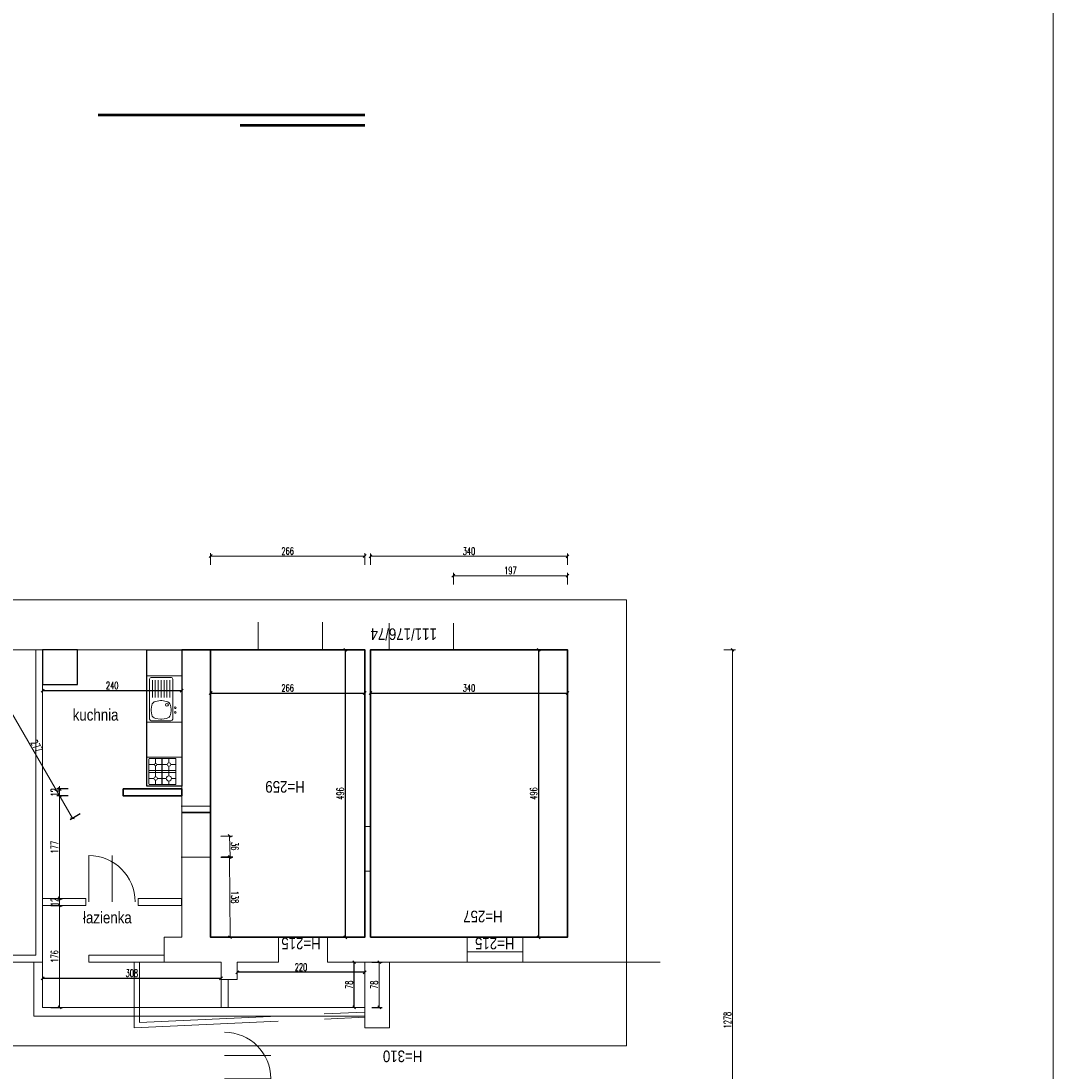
# Model space of a CAD drawing. Extents: x 33706 to 249013, y -74890 to 17912.
# Tile 35 of 175: x 66876 to 68658, y 13005 to 14816. Entities that reach past the tile are written whole.
import ezdxf
from ezdxf.lldxf.tags import DXFTag

# ---------------------------------------------------------------- set-up
doc = ezdxf.new("R2010")
doc.units = 0
doc.header["$MEASUREMENT"] = 0
doc.layers.add('__LT_konstrukcja', color=12, linetype='Continuous')
for name, color, linetype, lineweight in [('_konstrukcja', 96, 'Continuous', 20), ('_stolarka', 1, 'Continuous', 13), ('A-ARM', 1, 'Continuous', 15), ('wymiar', 3, 'Continuous', 13), ('ściany', 1, 'Continuous', 30)]:
    doc.layers.add(name, color=color, linetype=linetype, lineweight=lineweight)
doc.styles.add('Arial narrow', font='ARIALN.TTF')
doc.styles.add('SIMPLEX', font='SIMPLEX.shx', dxfattribs={"width": 0.6})
tags = doc.linetypes.add('HIDDEN', pattern=[0.375, 0.25, -0.125]).pattern_tags.tags
tags[6:7] = [DXFTag(74, 4), DXFTag(75, 0), DXFTag(340, '0'), DXFTag(46, 1.0), DXFTag(50, 0.0), DXFTag(44, 0.0), DXFTag(45, 0.0)]
tags[4:5] = [DXFTag(74, 4), DXFTag(75, 0), DXFTag(340, '0'), DXFTag(46, 1.0), DXFTag(50, 0.0), DXFTag(44, 0.0), DXFTag(45, 0.0)]
doc.dimstyles.new('1-50 cm', dxfattribs={"dimscale": 0.5, "dimtxt": 25, "dimasz": 10, "dimexe": 10, "dimexo": 25, "dimgap": 5, "dimtad": 1, "dimdec": 0, "dimdsep": 46, "dimtxsty": 'SIMPLEX', "dimblk": 'OBLIQUE', "dimcen": 0, "dimadec": 1, "dimazin": 0, "dimtfac": 0.028571, "dimtdec": 1, "dimtix": 1, "dimtmove": 1, "dimatfit": 2, "dimldrblk": 'DOT', "dimfxl": 30, "dimfxlon": 1, "dimtolj": 1, "dimlwe": -1, "dimarcsym": 0})

# ---------------------------------------------------------------- blocks, each defined once
blk = doc.blocks.new('_OBLIQUE')
at = {"color": 0, "linetype": 'ByBlock', "lineweight": -2}
for p, q in [((-0.5, -0.5), (0.5, 0.5)), ((0, 0), (0, 0))]:
    blk.add_line(p, q, dxfattribs=at)
blk = doc.blocks.new('*D11113')
at = {"layer": 'DEFPOINTS', "color": 0, "lineweight": 35, "ltscale": 50}
for p in [(153, 978.9), (153, 851), (350, 851)]:
    blk.add_point(p, dxfattribs=at)
at = {"layer": 'wymiar', "color": 0, "ltscale": 50}
for p, q in [((153, 963.9), (153, 983.9)), ((350, 963.9), (350, 983.9))]:
    blk.add_line(p, q, dxfattribs=at)
at = {"layer": 'wymiar', "color": 0, "lineweight": -2, "ltscale": 50}
blk.add_line((350, 978.9), (153, 978.9), dxfattribs=at)
at = {"layer": 'wymiar', "color": 0, "lineweight": -2, "ltscale": 50, "xscale": 5, "yscale": 5, "zscale": 5, "rotation": 180}
blk.add_blockref('_OBLIQUE', (153, 978.9), dxfattribs=at)
at = {"layer": 'wymiar', "color": 0, "lineweight": -2, "ltscale": 50, "xscale": 5, "yscale": 5, "zscale": 5}
blk.add_blockref('_OBLIQUE', (350, 978.9), dxfattribs=at)
at = {"layer": 'wymiar', "color": 0, "lineweight": 18, "ltscale": 50, "insert": (251.5, 987.7), "char_height": 12.5, "attachment_point": 5, "style": 'SIMPLEX'}
blk.add_mtext('\\A1;197', dxfattribs=at)
blk = doc.blocks.new('_Dot')
at = {"color": 0, "lineweight": -2}
blk.add_line((-0.5, 0), (-1, 0), dxfattribs=at)
at = {"color": 0, "const_width": 0.5}
blk.add_lwpolyline([(-0.25, 0, 1), (0.25, 0, 1)], format="xyb", close=True, dxfattribs=at)
blk = doc.blocks.new('*D11114')
at = {"layer": 'DEFPOINTS', "color": 0, "lineweight": 35, "ltscale": 50}
for p in [(10, 1012.4), (10, 851), (350, 851)]:
    blk.add_point(p, dxfattribs=at)
at = {"layer": 'wymiar', "color": 0, "ltscale": 50}
for p, q in [((10, 997.4), (10, 1017.4)), ((350, 997.4), (350, 1017.4))]:
    blk.add_line(p, q, dxfattribs=at)
at = {"layer": 'wymiar', "color": 0, "lineweight": -2, "ltscale": 50}
blk.add_line((350, 1012.4), (10, 1012.4), dxfattribs=at)
at = {"layer": 'wymiar', "color": 0, "lineweight": -2, "ltscale": 50, "xscale": 5, "yscale": 5, "zscale": 5, "rotation": 180}
blk.add_blockref('_OBLIQUE', (10, 1012.4), dxfattribs=at)
at = {"layer": 'wymiar', "color": 0, "lineweight": -2, "ltscale": 50, "xscale": 5, "yscale": 5, "zscale": 5}
blk.add_blockref('_OBLIQUE', (350, 1012.4), dxfattribs=at)
at = {"layer": 'wymiar', "color": 0, "lineweight": 18, "ltscale": 50, "insert": (180, 1021.2), "char_height": 12.5, "attachment_point": 5, "style": 'SIMPLEX'}
blk.add_mtext('\\A1;340', dxfattribs=at)
blk = doc.blocks.new('*D11115')
at = {"layer": 'DEFPOINTS', "color": 0, "lineweight": 35, "ltscale": 50}
for p in [(-266, 1012.7), (-266, 851), (0, 851)]:
    blk.add_point(p, dxfattribs=at)
at = {"layer": 'wymiar', "color": 0, "ltscale": 50}
for p, q in [((-266, 997.7), (-266, 1017.7)), ((0, 997.7), (0, 1017.7))]:
    blk.add_line(p, q, dxfattribs=at)
at = {"layer": 'wymiar', "color": 0, "lineweight": -2, "ltscale": 50}
blk.add_line((0, 1012.7), (-266, 1012.7), dxfattribs=at)
at = {"layer": 'wymiar', "color": 0, "lineweight": -2, "ltscale": 50, "xscale": 5, "yscale": 5, "zscale": 5, "rotation": 180}
blk.add_blockref('_OBLIQUE', (-266, 1012.7), dxfattribs=at)
at = {"layer": 'wymiar', "color": 0, "lineweight": -2, "ltscale": 50, "xscale": 5, "yscale": 5, "zscale": 5}
blk.add_blockref('_OBLIQUE', (0, 1012.7), dxfattribs=at)
at = {"layer": 'wymiar', "color": 0, "lineweight": 18, "ltscale": 50, "insert": (-133, 1021.4), "char_height": 12.5, "attachment_point": 5, "style": 'SIMPLEX'}
blk.add_mtext('\\A1;266', dxfattribs=at)
blk = doc.blocks.new('*D11116')
at = {"layer": 'DEFPOINTS', "color": 0, "lineweight": 35, "ltscale": 50}
for p in [(-2, 851), (634.8, 851), (0, -427)]:
    blk.add_point(p, dxfattribs=at)
at = {"layer": 'wymiar', "color": 0, "ltscale": 50}
for p, q in [((619.8, 851), (639.8, 851)), ((619.8, -427), (639.8, -427))]:
    blk.add_line(p, q, dxfattribs=at)
at = {"layer": 'wymiar', "color": 0, "lineweight": -2, "ltscale": 50}
blk.add_line((634.8, -427), (634.8, 851), dxfattribs=at)
at = {"layer": 'wymiar', "color": 0, "lineweight": -2, "ltscale": 50, "xscale": 5, "yscale": 5, "zscale": 5}
for p, rotation in [((634.8, 851), 89.99999999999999), ((634.8, -427), 270)]:
    blk.add_blockref('_OBLIQUE', p, dxfattribs=dict(at, rotation=rotation))
at = {"layer": 'wymiar', "color": 0, "lineweight": 18, "ltscale": 50, "insert": (626.1, 212), "char_height": 12.5, "attachment_point": 5, "rotation": 90, "style": 'SIMPLEX'}
blk.add_mtext('\\A1;1278', dxfattribs=at)
blk = doc.blocks.new('dr100_uniwersalne')
at = {"layer": '_stolarka', "color": 0, "linetype": 'ByBlock', "ltscale": 50}
blk.add_line((50, 0), (50, 100), dxfattribs=at)
blk.add_lwpolyline([(0, 0), (0, 100)], dxfattribs=at)
blk.add_arc((0, 0), 100, 0, 90, dxfattribs=at)
blk = doc.blocks.new('_arm_zlewozmywak 1-kom')
at = {"layer": 'A-ARM'}
for p, q in [((80, 60), (0, 60)), ((0, 60), (0, 0)), ((80, 0), (80, 60)), ((2.5, 41.5), (2.5, 7.5)), ((74.5, 44.5), (5.5, 44.5)), ((19.8, 41.7), (13, 40.5)), ((29.5, 40.5), (22.7, 41.7)), ((72.5, 39.5), (42.5, 39.5)), ((77.5, 41.5), (77.5, 7.5)), ((6.6, 34), (5.2, 25.8)), ((5.2, 23.2), (6.6, 15)), ((37.3, 25.8), (35.9, 34)), ((35.9, 15), (37.3, 23.2)), ((36.2, 32.6), (36.2, 32.6)), ((72.5, 34.5), (42.5, 34.5)), ((72.5, 29.5), (42.5, 29.5)), ((72.5, 24.5), (42.5, 24.5)), ((42.5, 19.5), (72.5, 19.5)), ((0, 0), (80, 0)), ((74.5, 4.5), (5.5, 4.5)), ((13, 8.5), (19.8, 7.3)), ((22.7, 7.3), (29.5, 8.5)), ((42.5, 14.5), (72.5, 14.5)), ((42.5, 9.5), (72.5, 9.5))]:
    blk.add_line(p, q, dxfattribs=at)
for centre, radius in [((17, 49), 1.5), ((25, 49), 1.5), ((30, 34.5), 2.5)]:
    blk.add_circle(centre, radius, dxfattribs=at)
for centre, radius, start, end in [((5.5, 41.5), 3, 90, 180), ((14.5, 32.6), 8, 100.3048, 170.5377), ((21.2, 33.9), 8, 79.6952, 100.3048), ((28, 32.6), 8, 9.4623, 79.6952), ((74.5, 41.5), 3, 0, 90), ((13.1, 24.5), 8, 170.5377, 189.4623), ((28.3, 31.2), 8, 9.4601, 9.4623), ((29.4, 24.5), 8, 350.5377, 9.4623), ((5.5, 7.5), 3, 180, 270), ((14.5, 16.4), 8, 189.4623, 259.6952), ((21.2, 15.1), 8, 259.6952, 280.3048), ((28, 16.4), 8, 280.3048, 350.5377), ((74.5, 7.5), 3, 270, 0)]:
    blk.add_arc(centre, radius, start, end, dxfattribs=at)
blk = doc.blocks.new('_arm_kuchenka')
at = {"layer": 'A-ARM'}
for p, q in [((0, 60), (50, 60)), ((0, 0), (0, 60)), ((2.5, 11), (2.5, 55.5)), ((3.5, 56.5), (46.5, 56.5)), ((13, 47), (13, 56.5)), ((23.5, 10), (23.5, 56.5)), ((26.5, 56.5), (26.5, 10)), ((37, 56.5), (37, 48)), ((47.5, 55.5), (47.5, 11)), ((50, 60), (50, 5)), ((2.5, 45), (11, 45)), ((13, 25), (13, 43)), ((15, 45), (34, 45)), ((37, 42), (37, 26.5)), ((40, 45), (47.5, 45)), ((47.5, 34), (2.5, 34)), ((2.5, 33.5), (47.5, 33.5)), ((10, 22), (2.5, 22)), ((13, 10), (13, 19)), ((32.5, 22), (16, 22)), ((47.5, 22), (41.5, 22)), ((50, 0), (0, 0)), ((46.5, 10), (3.5, 10)), ((37, 17.5), (37, 10)), ((50, 5), (50, 0)), ((50, 5), (50, 5))]:
    blk.add_line(p, q, dxfattribs=at)
for centre, radius in [((13, 45), 2), ((37, 45), 3), ((13, 22), 3), ((37, 22), 4.5)]:
    blk.add_circle(centre, radius, dxfattribs=at)
for centre, start, end in [((3.5, 55.5), 90, 180), ((46.5, 55.5), 0, 90), ((3.5, 11), 180, 270), ((46.5, 11), 270, 0)]:
    blk.add_arc(centre, 1, start, end, dxfattribs=at)
blk = doc.blocks.new('*D11117')
at = {"layer": '__LT_konstrukcja', "color": 0, "ltscale": 50}
for p, q in [((12.5, 312), (30.1, 312)), ((12.5, 234), (30.1, 234))]:
    blk.add_line(p, q, dxfattribs=at)
at = {"layer": '__LT_konstrukcja', "color": 0, "lineweight": -2, "ltscale": 50}
blk.add_line((25.1, 312), (25.1, 234), dxfattribs=at)
at = {"layer": 'DEFPOINTS', "color": 0, "lineweight": 35, "ltscale": 50}
for p in [(0, 312), (0, 234), (25.1, 234)]:
    blk.add_point(p, dxfattribs=at)
at = {"layer": '__LT_konstrukcja', "color": 0, "lineweight": -2, "ltscale": 50, "xscale": 5, "yscale": 5, "zscale": 5}
for p, rotation in [((25.1, 312), 90.0000000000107), ((25.1, 234), 270.0000000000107)]:
    blk.add_blockref('_OBLIQUE', p, dxfattribs=dict(at, rotation=rotation))
at = {"layer": '__LT_konstrukcja', "color": 0, "lineweight": 18, "ltscale": 50, "insert": (16.4, 273), "char_height": 12.5, "attachment_point": 5, "rotation": 90, "style": 'SIMPLEX'}
blk.add_mtext('\\A1;78', dxfattribs=at)
blk = doc.blocks.new('*D11118')
at = {"layer": '__LT_konstrukcja', "color": 0, "ltscale": 50}
for p, q in [((-248.4, 493.1), (-228.4, 493.2)), ((-247.5, 355.1), (-227.5, 355.2))]:
    blk.add_line(p, q, dxfattribs=at)
at = {"layer": '__LT_konstrukcja', "color": 0, "lineweight": -2, "ltscale": 50}
blk.add_line((-233.4, 493.2), (-232.5, 355.2), dxfattribs=at)
at = {"layer": 'DEFPOINTS', "color": 0, "lineweight": 35, "ltscale": 50}
for p in [(-266.9, 493), (-266, 355), (-232.5, 355.2)]:
    blk.add_point(p, dxfattribs=at)
at = {"layer": '__LT_konstrukcja', "color": 0, "lineweight": -2, "ltscale": 50, "xscale": 5, "yscale": 5, "zscale": 5}
for p, rotation in [((-233.4, 493.2), 90.36656241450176), ((-232.5, 355.2), 270.3665624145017)]:
    blk.add_blockref('_OBLIQUE', p, dxfattribs=dict(at, rotation=rotation))
at = {"layer": '__LT_konstrukcja', "color": 0, "lineweight": 18, "ltscale": 50, "insert": (-224.2, 424.3), "char_height": 12.5, "attachment_point": 5, "rotation": 270.3666, "style": 'SIMPLEX'}
blk.add_mtext('\\A1;138', dxfattribs=at)
blk = doc.blocks.new('*D11119')
at = {"layer": '__LT_konstrukcja', "color": 0, "ltscale": 50}
for p, q in [((-248.3, 529.5), (-228.3, 530)), ((-247.5, 493.5), (-227.5, 493.9))]:
    blk.add_line(p, q, dxfattribs=at)
at = {"layer": '__LT_konstrukcja', "color": 0, "lineweight": -2, "ltscale": 50}
blk.add_line((-233.3, 529.9), (-232.5, 493.8), dxfattribs=at)
at = {"layer": 'DEFPOINTS', "color": 0, "lineweight": 35, "ltscale": 50}
for p in [(-266.9, 529.1), (-266, 493), (-232.5, 493.8)]:
    blk.add_point(p, dxfattribs=at)
at = {"layer": '__LT_konstrukcja', "color": 0, "lineweight": -2, "ltscale": 50, "xscale": 5, "yscale": 5, "zscale": 5}
for p, rotation in [((-233.3, 529.9), 91.40164304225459), ((-232.5, 493.8), 271.4016430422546)]:
    blk.add_blockref('_OBLIQUE', p, dxfattribs=dict(at, rotation=rotation))
at = {"layer": '__LT_konstrukcja', "color": 0, "lineweight": 18, "ltscale": 50, "insert": (-224.2, 512.1), "char_height": 12.5, "attachment_point": 5, "rotation": 271.4016, "style": 'SIMPLEX'}
blk.add_mtext('\\A1;36', dxfattribs=at)
blk = doc.blocks.new('*D11120')
at = {"layer": '__LT_konstrukcja', "color": 0, "ltscale": 50}
for p, q in [((-630.3, 807.9), (-647.7, 797.9)), ((-491.3, 567.9), (-508.7, 557.9))]:
    blk.add_line(p, q, dxfattribs=at)
at = {"layer": '__LT_konstrukcja', "color": 0, "lineweight": -2, "ltscale": 50}
blk.add_line((-643.3, 800.4), (-504.3, 560.4), dxfattribs=at)
at = {"layer": 'DEFPOINTS', "color": 0, "lineweight": 35, "ltscale": 50}
for p in [(-556, 851), (-417, 611), (-504.3, 560.4)]:
    blk.add_point(p, dxfattribs=at)
at = {"layer": '__LT_konstrukcja', "color": 0, "lineweight": -2, "ltscale": 50, "xscale": 5, "yscale": 5, "zscale": 5}
for p, rotation in [((-643.3, 800.4), 120.0779925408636), ((-504.3, 560.4), 300.0779925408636)]:
    blk.add_blockref('_OBLIQUE', p, dxfattribs=dict(at, rotation=rotation))
at = {"layer": '__LT_konstrukcja', "color": 0, "lineweight": 18, "ltscale": 50, "insert": (-566.3, 684.8), "char_height": 12.5, "attachment_point": 5, "rotation": 300.078, "style": 'SIMPLEX'}
blk.add_mtext('\\A1;277', dxfattribs=at)
blk = doc.blocks.new('*D11121')
at = {"layer": '__LT_konstrukcja', "color": 0, "lineweight": -2, "ltscale": 50}
for p, q in [((-526.7, 611), (-526.7, 616)), ((-526.7, 611), (-526.7, 599)), ((-526.7, 599), (-526.7, 594))]:
    blk.add_line(p, q, dxfattribs=at)
at = {"layer": '__LT_konstrukcja', "color": 0, "ltscale": 50}
for p, q in [((-511.7, 611), (-531.7, 611)), ((-511.7, 599), (-531.7, 599))]:
    blk.add_line(p, q, dxfattribs=at)
at = {"layer": 'DEFPOINTS', "color": 0, "lineweight": 35, "ltscale": 50}
for p in [(-526.7, 599), (-417, 611), (-417, 599)]:
    blk.add_point(p, dxfattribs=at)
at = {"layer": '__LT_konstrukcja', "color": 0, "lineweight": -2, "ltscale": 50, "xscale": 5, "yscale": 5, "zscale": 5}
for p, rotation in [((-526.7, 611), 270), ((-526.7, 599), 90)]:
    blk.add_blockref('_OBLIQUE', p, dxfattribs=dict(at, rotation=rotation))
at = {"layer": '__LT_konstrukcja', "color": 0, "lineweight": 18, "ltscale": 50, "insert": (-535.4, 605), "char_height": 12.5, "attachment_point": 5, "rotation": 90, "style": 'SIMPLEX'}
blk.add_mtext('\\A1;12', dxfattribs=at)
blk = doc.blocks.new('*D11122')
at = {"layer": '__LT_konstrukcja', "color": 0, "ltscale": 50}
for p, q in [((-511.7, 599), (-531.7, 599)), ((-541.7, 422), (-521.7, 422))]:
    blk.add_line(p, q, dxfattribs=at)
at = {"layer": '__LT_konstrukcja', "color": 0, "lineweight": -2, "ltscale": 50}
blk.add_line((-526.7, 599), (-526.7, 422), dxfattribs=at)
at = {"layer": 'DEFPOINTS', "color": 0, "lineweight": 35, "ltscale": 50}
for p in [(-417, 599), (-556.2, 422), (-526.7, 422)]:
    blk.add_point(p, dxfattribs=at)
at = {"layer": '__LT_konstrukcja', "color": 0, "lineweight": -2, "ltscale": 50, "xscale": 5, "yscale": 5, "zscale": 5}
for p, rotation in [((-526.7, 599), 90), ((-526.7, 422), 270)]:
    blk.add_blockref('_OBLIQUE', p, dxfattribs=dict(at, rotation=rotation))
at = {"layer": '__LT_konstrukcja', "color": 0, "lineweight": 18, "ltscale": 50, "insert": (-535.4, 510.5), "char_height": 12.5, "attachment_point": 5, "rotation": 90, "style": 'SIMPLEX'}
blk.add_mtext('\\A1;177', dxfattribs=at)
blk = doc.blocks.new('*D11123')
at = {"layer": '__LT_konstrukcja', "color": 0, "ltscale": 50}
for p, q in [((-541.8, 422), (-521.8, 422)), ((-541.8, 410), (-521.8, 410))]:
    blk.add_line(p, q, dxfattribs=at)
at = {"layer": '__LT_konstrukcja', "color": 0, "lineweight": -2, "ltscale": 50}
for p, q in [((-526.8, 422), (-526.8, 427)), ((-526.8, 422), (-526.8, 410)), ((-526.8, 410), (-526.8, 405))]:
    blk.add_line(p, q, dxfattribs=at)
at = {"layer": 'DEFPOINTS', "color": 0, "lineweight": 35, "ltscale": 50}
for p in [(-556.2, 422), (-556.2, 410), (-526.8, 410)]:
    blk.add_point(p, dxfattribs=at)
at = {"layer": '__LT_konstrukcja', "color": 0, "lineweight": -2, "ltscale": 50, "xscale": 5, "yscale": 5, "zscale": 5}
for p, rotation in [((-526.8, 422), 270), ((-526.8, 410), 90)]:
    blk.add_blockref('_OBLIQUE', p, dxfattribs=dict(at, rotation=rotation))
at = {"layer": '__LT_konstrukcja', "color": 0, "lineweight": 18, "ltscale": 50, "insert": (-535.6, 416), "char_height": 12.5, "attachment_point": 5, "rotation": 90, "style": 'SIMPLEX'}
blk.add_mtext('\\A1;12', dxfattribs=at)
blk = doc.blocks.new('*D11124')
at = {"layer": '__LT_konstrukcja', "color": 0, "ltscale": 50}
for p, q in [((-541.7, 410), (-521.7, 410)), ((-541.7, 234), (-521.7, 234))]:
    blk.add_line(p, q, dxfattribs=at)
at = {"layer": '__LT_konstrukcja', "color": 0, "lineweight": -2, "ltscale": 50}
blk.add_line((-526.7, 410), (-526.7, 234), dxfattribs=at)
at = {"layer": 'DEFPOINTS', "color": 0, "lineweight": 35, "ltscale": 50}
for p in [(-556.2, 410), (-556, 234), (-526.7, 234)]:
    blk.add_point(p, dxfattribs=at)
at = {"layer": '__LT_konstrukcja', "color": 0, "lineweight": -2, "ltscale": 50, "xscale": 5, "yscale": 5, "zscale": 5}
for p, rotation in [((-526.7, 410), 90), ((-526.7, 234), 270)]:
    blk.add_blockref('_OBLIQUE', p, dxfattribs=dict(at, rotation=rotation))
at = {"layer": '__LT_konstrukcja', "color": 0, "lineweight": 18, "ltscale": 50, "insert": (-535.4, 322), "char_height": 12.5, "attachment_point": 5, "rotation": 90, "style": 'SIMPLEX'}
blk.add_mtext('\\A1;176', dxfattribs=at)
blk = doc.blocks.new('*D11105')
at = {"layer": '_konstrukcja', "color": 0, "ltscale": 50}
for p, q in [((66913.6, 13676), (66913.6, 13656)), ((67153.6, 13676), (67153.6, 13656))]:
    blk.add_line(p, q, dxfattribs=at)
at = {"layer": '_konstrukcja', "color": 0, "lineweight": -2, "ltscale": 50}
blk.add_line((66913.6, 13661), (67153.6, 13661), dxfattribs=at)
at = {"layer": 'DEFPOINTS', "color": 0, "lineweight": 35, "ltscale": 50}
for p in [(66913.6, 13731.4), (67153.6, 13731.4), (67153.6, 13661)]:
    blk.add_point(p, dxfattribs=at)
at = {"layer": '_konstrukcja', "color": 0, "lineweight": -2, "ltscale": 50, "xscale": 5, "yscale": 5, "zscale": 5, "rotation": 180}
blk.add_blockref('_OBLIQUE', (66913.6, 13661), dxfattribs=at)
at = {"layer": '_konstrukcja', "color": 0, "lineweight": -2, "ltscale": 50, "xscale": 5, "yscale": 5, "zscale": 5}
blk.add_blockref('_OBLIQUE', (67153.6, 13661), dxfattribs=at)
at = {"layer": '_konstrukcja', "color": 0, "lineweight": 35, "ltscale": 50, "insert": (67033.6, 13669.7), "char_height": 12.5, "attachment_point": 5, "style": 'SIMPLEX'}
blk.add_mtext('\\A1;240', dxfattribs=at)
blk = doc.blocks.new('*D11106')
at = {"layer": '_konstrukcja', "color": 0, "ltscale": 50}
for p, q in [((67203.6, 13671.7), (67203.6, 13651.7)), ((67469.6, 13671.7), (67469.6, 13651.7))]:
    blk.add_line(p, q, dxfattribs=at)
at = {"layer": '_konstrukcja', "color": 0, "lineweight": -2, "ltscale": 50}
blk.add_line((67203.6, 13656.7), (67469.6, 13656.7), dxfattribs=at)
at = {"layer": 'DEFPOINTS', "color": 0, "lineweight": 35, "ltscale": 50}
for p in [(67203.6, 13731.4), (67469.6, 13731.4), (67469.6, 13656.7)]:
    blk.add_point(p, dxfattribs=at)
at = {"layer": '_konstrukcja', "color": 0, "lineweight": -2, "ltscale": 50, "xscale": 5, "yscale": 5, "zscale": 5, "rotation": 180}
blk.add_blockref('_OBLIQUE', (67203.6, 13656.7), dxfattribs=at)
at = {"layer": '_konstrukcja', "color": 0, "lineweight": -2, "ltscale": 50, "xscale": 5, "yscale": 5, "zscale": 5}
blk.add_blockref('_OBLIQUE', (67469.6, 13656.7), dxfattribs=at)
at = {"layer": '_konstrukcja', "color": 0, "lineweight": 35, "ltscale": 50, "insert": (67336.6, 13665.5), "char_height": 12.5, "attachment_point": 5, "style": 'SIMPLEX'}
blk.add_mtext('\\A1;266', dxfattribs=at)
blk = doc.blocks.new('*D11107')
at = {"layer": '_konstrukcja', "color": 0, "ltscale": 50}
for p, q in [((67479.6, 13671.7), (67479.6, 13651.7)), ((67819.6, 13671.7), (67819.6, 13651.7))]:
    blk.add_line(p, q, dxfattribs=at)
at = {"layer": '_konstrukcja', "color": 0, "lineweight": -2, "ltscale": 50}
blk.add_line((67479.6, 13656.7), (67819.6, 13656.7), dxfattribs=at)
at = {"layer": 'DEFPOINTS', "color": 0, "lineweight": 35, "ltscale": 50}
for p in [(67479.6, 13731.4), (67819.6, 13731.4), (67819.6, 13656.7)]:
    blk.add_point(p, dxfattribs=at)
at = {"layer": '_konstrukcja', "color": 0, "lineweight": -2, "ltscale": 50, "xscale": 5, "yscale": 5, "zscale": 5, "rotation": 180}
blk.add_blockref('_OBLIQUE', (67479.6, 13656.7), dxfattribs=at)
at = {"layer": '_konstrukcja', "color": 0, "lineweight": -2, "ltscale": 50, "xscale": 5, "yscale": 5, "zscale": 5}
blk.add_blockref('_OBLIQUE', (67819.6, 13656.7), dxfattribs=at)
at = {"layer": '_konstrukcja', "color": 0, "lineweight": 35, "ltscale": 50, "insert": (67649.6, 13665.5), "char_height": 12.5, "attachment_point": 5, "style": 'SIMPLEX'}
blk.add_mtext('\\A1;340', dxfattribs=at)
blk = doc.blocks.new('*D11108')
at = {"layer": '_konstrukcja', "color": 0, "ltscale": 50}
for p, q in [((67784.9, 13731.4), (67764.9, 13731.4)), ((67784.9, 13235.4), (67764.9, 13235.4))]:
    blk.add_line(p, q, dxfattribs=at)
at = {"layer": '_konstrukcja', "color": 0, "lineweight": -2, "ltscale": 50}
blk.add_line((67769.9, 13235.4), (67769.9, 13731.4), dxfattribs=at)
at = {"layer": 'DEFPOINTS', "color": 0, "lineweight": 35, "ltscale": 50}
for p in [(67769.9, 13731.4), (67819.6, 13731.4), (67819.6, 13235.4)]:
    blk.add_point(p, dxfattribs=at)
at = {"layer": '_konstrukcja', "color": 0, "lineweight": -2, "ltscale": 50, "xscale": 5, "yscale": 5, "zscale": 5}
for p, rotation in [((67769.9, 13731.4), 90), ((67769.9, 13235.4), 270)]:
    blk.add_blockref('_OBLIQUE', p, dxfattribs=dict(at, rotation=rotation))
at = {"layer": '_konstrukcja', "color": 0, "lineweight": 35, "ltscale": 50, "insert": (67761.2, 13483.4), "char_height": 12.5, "attachment_point": 5, "rotation": 90, "style": 'SIMPLEX'}
blk.add_mtext('\\A1;496', dxfattribs=at)
blk = doc.blocks.new('*D11109')
at = {"layer": '_konstrukcja', "color": 0, "ltscale": 50}
for p, q in [((67451.2, 13731.4), (67431.2, 13731.4)), ((67451.2, 13235.4), (67431.2, 13235.4))]:
    blk.add_line(p, q, dxfattribs=at)
at = {"layer": '_konstrukcja', "color": 0, "lineweight": -2, "ltscale": 50}
blk.add_line((67436.2, 13235.4), (67436.2, 13731.4), dxfattribs=at)
at = {"layer": 'DEFPOINTS', "color": 0, "lineweight": 35, "ltscale": 50}
for p in [(67436.2, 13731.4), (67469.6, 13731.4), (67469.6, 13235.4)]:
    blk.add_point(p, dxfattribs=at)
at = {"layer": '_konstrukcja', "color": 0, "lineweight": -2, "ltscale": 50, "xscale": 5, "yscale": 5, "zscale": 5}
for p, rotation in [((67436.2, 13731.4), 90), ((67436.2, 13235.4), 270)]:
    blk.add_blockref('_OBLIQUE', p, dxfattribs=dict(at, rotation=rotation))
at = {"layer": '_konstrukcja', "color": 0, "lineweight": 35, "ltscale": 50, "insert": (67427.4, 13483.4), "char_height": 12.5, "attachment_point": 5, "rotation": 90, "style": 'SIMPLEX'}
blk.add_mtext('\\A1;496', dxfattribs=at)
blk = doc.blocks.new('*D11110')
at = {"layer": '_konstrukcja', "color": 0, "ltscale": 50}
for p, q in [((67457.1, 13192.4), (67446.4, 13192.4)), ((67457.1, 13114.4), (67446.4, 13114.4))]:
    blk.add_line(p, q, dxfattribs=at)
at = {"layer": '_konstrukcja', "color": 0, "lineweight": -2, "ltscale": 50}
blk.add_line((67451.4, 13114.4), (67451.4, 13192.4), dxfattribs=at)
at = {"layer": 'DEFPOINTS', "color": 0, "lineweight": 35, "ltscale": 50}
for p in [(67451.4, 13192.4), (67469.6, 13192.4), (67469.6, 13114.4)]:
    blk.add_point(p, dxfattribs=at)
at = {"layer": '_konstrukcja', "color": 0, "lineweight": -2, "ltscale": 50, "xscale": 5, "yscale": 5, "zscale": 5}
for p, rotation in [((67451.4, 13192.4), 90), ((67451.4, 13114.4), 270)]:
    blk.add_blockref('_OBLIQUE', p, dxfattribs=dict(at, rotation=rotation))
at = {"layer": '_konstrukcja', "color": 0, "lineweight": 35, "ltscale": 50, "insert": (67442.7, 13153.4), "char_height": 12.5, "attachment_point": 5, "rotation": 90, "style": 'SIMPLEX'}
blk.add_mtext('\\A1;78', dxfattribs=at)
blk = doc.blocks.new('*D11111')
at = {"layer": '_konstrukcja', "color": 0, "ltscale": 50}
for p, q in [((67249.6, 13179.9), (67249.6, 13170)), ((67469.6, 13179.9), (67469.6, 13170))]:
    blk.add_line(p, q, dxfattribs=at)
at = {"layer": '_konstrukcja', "color": 0, "lineweight": -2, "ltscale": 50}
blk.add_line((67469.6, 13175), (67249.6, 13175), dxfattribs=at)
at = {"layer": 'DEFPOINTS', "color": 0, "lineweight": 35, "ltscale": 50}
for p in [(67249.6, 13192.4), (67469.6, 13192.4), (67249.6, 13175)]:
    blk.add_point(p, dxfattribs=at)
at = {"layer": '_konstrukcja', "color": 0, "lineweight": -2, "ltscale": 50, "xscale": 5, "yscale": 5, "zscale": 5, "rotation": 180}
blk.add_blockref('_OBLIQUE', (67249.6, 13175), dxfattribs=at)
at = {"layer": '_konstrukcja', "color": 0, "lineweight": -2, "ltscale": 50, "xscale": 5, "yscale": 5, "zscale": 5}
blk.add_blockref('_OBLIQUE', (67469.6, 13175), dxfattribs=at)
at = {"layer": '_konstrukcja', "color": 0, "lineweight": 35, "ltscale": 50, "insert": (67359.6, 13183.8), "char_height": 12.5, "attachment_point": 5, "style": 'SIMPLEX'}
blk.add_mtext('\\A1;220', dxfattribs=at)
blk = doc.blocks.new('*D11112')
at = {"layer": '_konstrukcja', "color": 0, "ltscale": 50}
for p, q in [((66913.6, 13149.7), (66913.6, 13169.7)), ((67221.6, 13149.7), (67221.6, 13169.7))]:
    blk.add_line(p, q, dxfattribs=at)
at = {"layer": '_konstrukcja', "color": 0, "lineweight": -2, "ltscale": 50}
blk.add_line((66913.6, 13164.7), (67221.6, 13164.7), dxfattribs=at)
at = {"layer": 'DEFPOINTS', "color": 0, "lineweight": 35, "ltscale": 50}
for p in [(67221.6, 13164.7), (67221.6, 13126.8), (66913.6, 13114.4)]:
    blk.add_point(p, dxfattribs=at)
at = {"layer": '_konstrukcja', "color": 0, "lineweight": -2, "ltscale": 50, "xscale": 5, "yscale": 5, "zscale": 5, "rotation": 180}
blk.add_blockref('_OBLIQUE', (66913.6, 13164.7), dxfattribs=at)
at = {"layer": '_konstrukcja', "color": 0, "lineweight": -2, "ltscale": 50, "xscale": 5, "yscale": 5, "zscale": 5}
blk.add_blockref('_OBLIQUE', (67221.6, 13164.7), dxfattribs=at)
at = {"layer": '_konstrukcja', "color": 0, "lineweight": 35, "ltscale": 50, "insert": (67067.6, 13173.4), "char_height": 12.5, "attachment_point": 5, "style": 'SIMPLEX'}
blk.add_mtext('\\A1;308', dxfattribs=at)
blk = doc.blocks.new('charewicz_mazurek')
at = {"layer": 'A-ARM', "lineweight": 25, "ltscale": 50}
for points in [[(-556, 791), (-496, 791), (-496, 851), (-556, 851)], [(-376, 851), (-316, 851), (-316, 616), (-376, 616)]]:
    blk.add_lwpolyline(points, close=True, dxfattribs=at)
at = {"layer": 'DEFPOINTS', "lineweight": 18, "ltscale": 50}
blk.add_lwpolyline([(-624.5, 937.2), (451.9, 937.2), (451.9, 167.6), (-624.5, 167.6)], close=True, dxfattribs=at)
at = {"layer": 'wymiar', "lineweight": 18, "ltscale": 50}
for p, q in [((-556, 851), (-708, 851)), ((10, 851), (42, 851)), ((-64, 312), (-64, 355)), ((509.9, 312), (-64, 312)), ((0, 312), (0, 199)), ((43, 312), (43, 199)), ((43, 199), (0, 199))]:
    blk.add_line(p, q, dxfattribs=at)
at = {"layer": 'wymiar', "color": 8, "linetype": 'HIDDEN', "lineweight": 18, "ltscale": 50}
for p in [(-476, 324), (-346, 312)]:
    blk.add_line(p, (-476, 312), dxfattribs=at)
at = {"layer": 'wymiar', "lineweight": 18, "ltscale": 50}
for points in [[(-73, 851), (-184, 851), (-184, 898.8)], [(0, 851), (-73, 851), (-73, 898.8)], [(153, 851), (42, 851), (42, 896.8)], [(350, 355), (350, 851), (153, 851), (153, 896.8)], [(-708, 312), (-556, 312), (-556, 851)], [(-708, 324), (-568, 324), (-568, 851)], [(-556, 355), (-556, 851), (-316, 851), (-316, 355)], [(-266, 851), (-266, 355)], [(-184, 851), (-266, 851)], [(10, 851), (10, 546), (0, 546), (0, 851)], [(10, 355), (10, 469), (0, 469), (0, 355)], [(-316, 355), (-316, 355), (-346, 355), (-346, 312)], [(-266, 355), (-149, 355), (-149, 312)], [(-69.2, 355), (-64, 355)], [(-64, 355), (0, 355)], [(10, 355), (177, 355), (177, 312)], [(273, 355), (273, 312)], [(273, 355), (350, 355)], [(177, 330), (273, 330)], [(-346, 312), (-248, 312)], [(-220, 312), (-220, 282), (-248, 282), (-248, 312)], [(-220, 312), (-149, 312)], [(-69.9, 222.8), (0, 226), (0, 312), (-64, 312)], [(-69.9, 222.8), (0, 226)], [(-69.5, 213.8), (0.4, 217)]]:
    blk.add_lwpolyline(points, dxfattribs=at)
at = {"layer": 'wymiar', "color": 8, "linetype": 'HIDDEN', "lineweight": 18, "ltscale": 50}
for points in [[(-346, 324), (-476, 324)], [(-149.4, 210.1), (-398, 198.6), (-398, 312)], [(-149, 312), (-220, 312), (-220, 282), (-248, 282), (-248, 312), (-389, 312), (-389, 208), (-149.8, 219.1)], [(-149.8, 219.1), (-389, 208), (-389, 312)]]:
    blk.add_lwpolyline(points, dxfattribs=at)
at = {"layer": 'ściany', "lineweight": 18, "ltscale": 50}
for p, q in [((-266.9, 581), (-316.9, 581)), ((-266.9, 493), (-316.9, 493))]:
    blk.add_line(p, q, dxfattribs=at)
at = {"layer": 'ściany', "color": 4, "lineweight": 18, "ltscale": 50}
for points in [[(-266, 851), (0, 851), (0, 355), (-266, 355)], [(10, 851), (350, 851), (350, 355), (10, 355)]]:
    blk.add_lwpolyline(points, close=True, dxfattribs=at)
at = {"layer": 'ściany', "lineweight": 18, "ltscale": 50}
for points in [[(-417, 611), (-316, 611), (-316, 599), (-417, 599)], [(-556.2, 422), (-481.2, 422), (-481.2, 410), (-556.2, 410)], [(-391.2, 422), (-316.2, 422), (-316.2, 410), (-391.2, 410)], [(-248, 234), (-236, 234), (-236, 282), (-248, 282)]]:
    blk.add_lwpolyline(points, close=True, dxfattribs=at)
for points in [[(0, 219), (-571, 219), (-571, 312)], [(0, 234), (-556, 234), (-556, 312)]]:
    blk.add_lwpolyline(points, dxfattribs=at)
at = {"layer": '_stolarka', "lineweight": 35, "yscale": 0.8, "zscale": 0.8}
for p, xscale, rotation in [((-476.2, 416), 0.8, 359.9999999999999), ((-242, 111), -0.8, 269.9999999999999)]:
    blk.add_blockref('dr100_uniwersalne', p, dxfattribs=dict(at, xscale=xscale, rotation=rotation))
at = {"layer": 'A-ARM', "xscale": -1, "rotation": 270.0000000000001}
blk.add_blockref('_arm_zlewozmywak 1-kom', (-376, 726), dxfattribs=at)
at = {"layer": 'A-ARM', "lineweight": 18, "ltscale": 50, "xscale": -1, "rotation": 89.99999999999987}
blk.add_blockref('_arm_kuchenka', (-316, 666), dxfattribs=at)
at = {"layer": 'A-ARM', "lineweight": 25, "ltscale": 50, "char_height": 20, "width": 184.332, "attachment_point": 1, "rotation": 180, "style": 'Arial narrow'}
for s, insert in [('111/176/74', (124.6, 868)), ('H=259', (-103.5, 604.6)), ('H=257', (238.1, 380.8)), ('H=215', (-75.9, 334.3)), ('H=215', (258.5, 334.3)), ('H=310', (99.5, 139.6))]:
    blk.add_mtext(s, dxfattribs=dict(at, insert=insert))
at = {"layer": 'A-ARM', "lineweight": 25, "ltscale": 50, "char_height": 20, "width": 184.332, "attachment_point": 1, "style": 'Arial narrow'}
for s, insert in [('kuchnia', (-504.1, 748.9)), ('łazienka', (-486.3, 399))]:
    blk.add_mtext(s, dxfattribs=dict(at, insert=insert))
at = {"layer": '__LT_konstrukcja', "lineweight": 18, "ltscale": 50}
for p1, p2, distance, picture, middle in [((-556, 851), (-417, 611), -100.9, '*D11120', (-566.3, 684.8)), ((-266.9, 529.1), (-266, 493), 33.6, '*D11119', (-224.2, 512.1)), ((-266.9, 493), (-266, 355), 33.5, '*D11118', (-224.2, 424.3)), ((0, 312), (0, 234), 25.1, '*D11117', (16.4, 273))]:
    dim = blk.add_aligned_dim(p1=p1, p2=p2, distance=distance, dimstyle='1-50 cm', dxfattribs=at)
    dim.commit()
    dim.dimension.update_dxf_attribs({"geometry": picture, "text_midpoint": middle})
for base, p1, p2, picture, middle in [((-526.7, 599), (-417, 611), (-417, 599), '*D11121', (-535.4, 605)), ((-526.7, 422), (-417, 599), (-556.2, 422), '*D11122', (-535.4, 510.5)), ((-526.8, 410), (-556.2, 422), (-556.2, 410), '*D11123', (-535.6, 416)), ((-526.7, 234), (-556.2, 410), (-556, 234), '*D11124', (-535.4, 322))]:
    dim = blk.add_linear_dim(base=base, p1=p1, p2=p2, angle=270, dimstyle='1-50 cm', dxfattribs=at)
    dim.commit()
    dim.dimension.update_dxf_attribs({"geometry": picture, "text_midpoint": middle})
at = {"layer": 'wymiar', "lineweight": 18, "ltscale": 50}
for base, p1, p2, angle, picture, middle in [((-266, 1012.7), (0, 851), (-266, 851), 180, '*D11115', (-133, 1021.4)), ((10, 1012.4), (350, 851), (10, 851), 180, '*D11114', (180, 1021.2)), ((153, 978.9), (350, 851), (153, 851), 180, '*D11113', (251.5, 987.7)), ((634.8, 851), (0, -427), (-2, 851), 270, '*D11116', (626.1, 212))]:
    dim = blk.add_linear_dim(base=base, p1=p1, p2=p2, angle=angle, dimstyle='1-50 cm', dxfattribs=at)
    dim.commit()
    dim.dimension.update_dxf_attribs({"geometry": picture, "text_midpoint": middle})

msp = doc.modelspace()

# ---------------------------------------------------------------- linework, layer by layer
at = {"layer": '__LT_konstrukcja', "lineweight": 18, "ltscale": 50}
msp.add_lwpolyline([(65164.8, 17024.8), (68657.8, 17024.8), (68657.8, 12299.5), (65164.8, 12299.5)], close=True, dxfattribs=at)
at = {"layer": '_konstrukcja', "color": 2, "lineweight": 35, "ltscale": 50}
for p, q in [((67153.6, 13731.4), (67203.6, 13731.4)), ((67153.7, 13450.4), (67203.6, 13450.4))]:
    msp.add_line(p, q, dxfattribs=at)
for points in [[(67203.6, 13731.4), (67469.6, 13731.4), (67469.6, 13235.4), (67203.6, 13235.4)], [(67479.6, 13235.4), (67819.6, 13235.4), (67819.6, 13731.4), (67479.6, 13731.4)], [(67052.6, 13491.4), (67153.6, 13491.4), (67153.6, 13479.4), (67052.6, 13479.4)]]:
    msp.add_lwpolyline(points, close=True, dxfattribs=at)
at = {"layer": 'ściany', "color": 4, "lineweight": 53, "ltscale": 50}
for p, q in [((67469.6, 14653.9), (67009.6, 14653.9)), ((67469.6, 14635.9), (67254.6, 14635.9))]:
    msp.add_line(p, q, dxfattribs=at)

# ---------------------------------------------------------------- block references
at = {"layer": '__LT_konstrukcja', "lineweight": 18, "ltscale": 50}
msp.add_blockref('charewicz_mazurek', (67469.6, 12880.4), dxfattribs=at)

# ---------------------------------------------------------------- dimensions: what is measured, and where the dimension line sits
at = {"layer": '_konstrukcja', "color": 2, "lineweight": 35, "ltscale": 50}
for base, p1, p2, picture, middle in [((67436.2, 13731.4), (67469.6, 13235.4), (67469.6, 13731.4), '*D11109', (67427.4, 13483.4)), ((67769.9, 13731.4), (67819.6, 13235.4), (67819.6, 13731.4), '*D11108', (67761.2, 13483.4)), ((67451.4, 13192.4), (67469.6, 13114.4), (67469.6, 13192.4), '*D11110', (67442.7, 13153.4))]:
    dim = msp.add_linear_dim(base=base, p1=p1, p2=p2, angle=90, dimstyle='1-50 cm', dxfattribs=at)
    dim.commit()
    dim.dimension.update_dxf_attribs({"geometry": picture, "text_midpoint": middle})
for base, p1, p2, picture, middle in [((67153.6, 13661), (66913.6, 13731.4), (67153.6, 13731.4), '*D11105', (67033.6, 13669.7)), ((67469.6, 13656.7), (67203.6, 13731.4), (67469.6, 13731.4), '*D11106', (67336.6, 13665.5)), ((67819.6, 13656.7), (67479.6, 13731.4), (67819.6, 13731.4), '*D11107', (67649.6, 13665.5)), ((67249.6, 13175), (67469.6, 13192.4), (67249.6, 13192.4), '*D11111', (67359.6, 13183.8)), ((67221.6, 13164.7), (66913.6, 13114.4), (67221.6, 13126.8), '*D11112', (67067.6, 13173.4))]:
    dim = msp.add_linear_dim(base=base, p1=p1, p2=p2, dimstyle='1-50 cm', dxfattribs=at)
    dim.commit()
    dim.dimension.update_dxf_attribs({"geometry": picture, "text_midpoint": middle})

doc.saveas('drawing.dxf')
